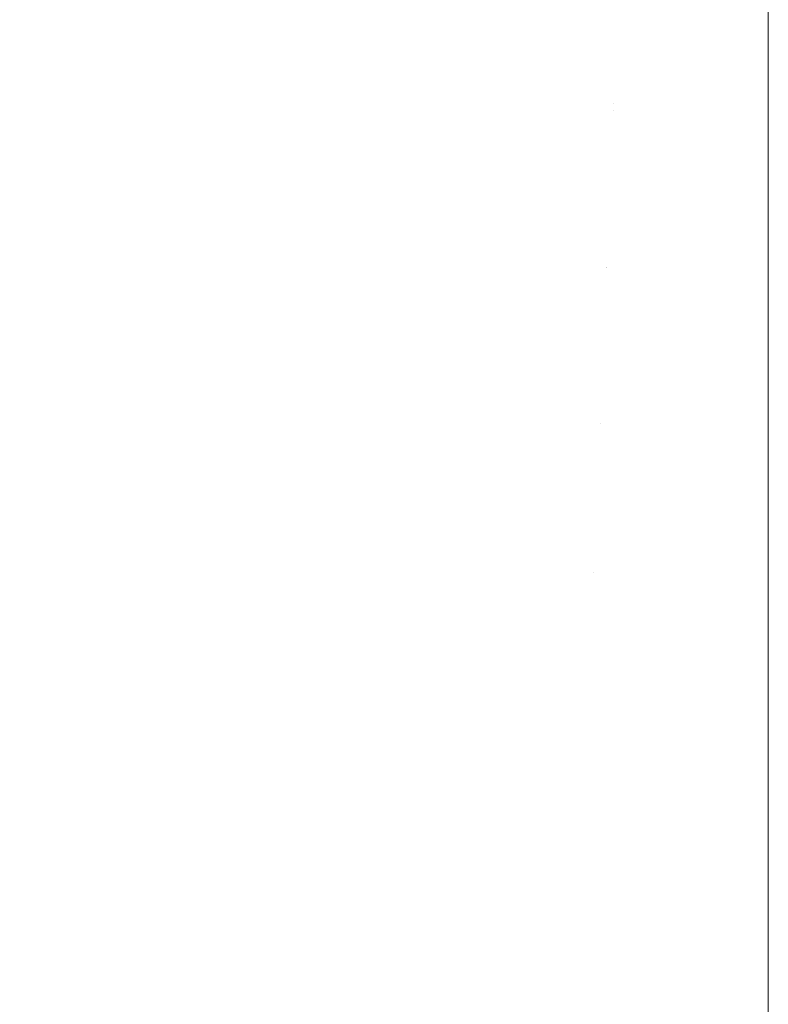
# Model space of a CAD drawing. Header units: centimetres. Extents: x -26.3 to 27.5, y 5.9 to 64.6.
# Tile 18 of 256: x -26.0005 to -25.9865, y 5.9157 to 5.9341. Entities that reach past the tile are written whole.
import ezdxf

# ---------------------------------------------------------------- set-up
doc = ezdxf.new("R2010")
doc.units = ezdxf.units.CM
doc.header["$LTSCALE"] = 2.54
doc.layers.add('Lucido design-1', color=7, linetype='Continuous')

# ---------------------------------------------------------------- blocks, each defined once
blk = doc.blocks.new('Gruppo-3-1')
at = {"color": 7, "linetype": 'Continuous', "lineweight": 9}
for points, invisible_edges in [([(-26.00015, 5.937048, -743.137842), (-26.002819, 5.937683, -743.137842), (-26.003617, 5.934617, -743.140641), (-26.000818, 5.933952, -743.140641)], 15), ([(-26.00015, 5.937048, -779.237842), (-26.002819, 5.937683, -779.237842), (-26.003617, 5.934617, -779.240641), (-26.000818, 5.933952, -779.240641)], 15), ([(-26.000844, 5.933831, -743.887573), (-26.003648, 5.934498, -743.887573), (-26.002881, 5.937444, -743.890276), (-26.000202, 5.936807, -743.890276)], 15), ([(-26.000844, 5.933831, -779.987573), (-26.003648, 5.934498, -779.987573), (-26.002881, 5.937444, -779.990276), (-26.000202, 5.936807, -779.990276)], 15), ([(-25.997457, 5.936527, -743.137842), (-26.00015, 5.937048, -743.137842), (-26.000818, 5.933952, -743.140641), (-25.997993, 5.933405, -743.140641)], 15), ([(-25.997457, 5.936527, -779.237842), (-26.00015, 5.937048, -779.237842), (-26.000818, 5.933952, -779.240641), (-25.997993, 5.933405, -779.240641)], 15), ([(-25.998013, 5.933283, -743.887573), (-26.000844, 5.933831, -743.887573), (-26.000202, 5.936807, -743.890276), (-25.997499, 5.936284, -743.890276)], 15), ([(-25.998013, 5.933283, -779.987573), (-26.000844, 5.933831, -779.987573), (-26.000202, 5.936807, -779.990276), (-25.997499, 5.936284, -779.990276)], 15), ([(-25.994745, 5.936121, -743.137842), (-25.997457, 5.936527, -743.137842), (-25.997993, 5.933405, -743.140641), (-25.995147, 5.932979, -743.140641)], 15), ([(-25.994745, 5.936121, -779.237842), (-25.997457, 5.936527, -779.237842), (-25.997993, 5.933405, -779.240641), (-25.995147, 5.932979, -779.240641)], 15), ([(-25.995163, 5.932857, -743.887573), (-25.998013, 5.933283, -743.887573), (-25.997499, 5.936284, -743.890276), (-25.994776, 5.935876, -743.890276)], 15), ([(-25.995163, 5.932857, -779.987573), (-25.998013, 5.933283, -779.987573), (-25.997499, 5.936284, -779.990276), (-25.994776, 5.935876, -779.990276)], 15), ([(-25.992017, 5.93583, -743.137842), (-25.994745, 5.936121, -743.137842), (-25.995147, 5.932979, -743.140641), (-25.992286, 5.932674, -743.140641)], 15), ([(-25.992017, 5.93583, -779.237842), (-25.994745, 5.936121, -779.237842), (-25.995147, 5.932979, -779.240641), (-25.992286, 5.932674, -779.240641)], 15), ([(-25.992296, 5.932551, -743.887573), (-25.995163, 5.932857, -743.887573), (-25.994776, 5.935876, -743.890276), (-25.992038, 5.935585, -743.890276)], 15), ([(-25.992296, 5.932551, -779.987573), (-25.995163, 5.932857, -779.987573), (-25.994776, 5.935876, -779.990276), (-25.992038, 5.935585, -779.990276)], 15), ([(-25.98928, 5.935656, -743.137842), (-25.992017, 5.93583, -743.137842), (-25.992286, 5.932674, -743.140641), (-25.989414, 5.932491, -743.140641)], 15), ([(-25.98928, 5.935656, -779.237842), (-25.992017, 5.93583, -779.237842), (-25.992286, 5.932674, -779.240641), (-25.989414, 5.932491, -779.240641)], 15), ([(-25.98928, 5.935656, -743.137842), (-25.989414, 5.932491, -743.140641), (-25.986537, 5.93243, -743.140641), (-25.986537, 5.934159, -743.139113)], 11), ([(-25.98928, 5.935656, -779.237842), (-25.989414, 5.932491, -779.240641), (-25.986537, 5.93243, -779.240641), (-25.986537, 5.934159, -779.239113)], 11), ([(-25.989419, 5.932368, -743.887573), (-25.992296, 5.932551, -743.887573), (-25.992038, 5.935585, -743.890276), (-25.98929, 5.93541, -743.890276)], 15), ([(-25.989419, 5.932368, -779.987573), (-25.992296, 5.932551, -779.987573), (-25.992038, 5.935585, -779.990276), (-25.98929, 5.93541, -779.990276)], 15), ([(-25.989419, 5.932368, -743.887573), (-25.98929, 5.93541, -743.890276), (-25.986537, 5.935351, -743.890276), (-25.986537, 5.932659, -743.887885)], 11), ([(-25.989419, 5.932368, -779.987573), (-25.98929, 5.93541, -779.990276), (-25.986537, 5.935351, -779.990276), (-25.986537, 5.932659, -779.987885)], 11), ([(27.113463, 5.935351, -743.890276), (27.113463, 5.932659, -743.887885), (-25.986537, 5.932659, -743.887885), (-25.986537, 5.935351, -743.890276)], 10), ([(27.113463, 5.935351, -779.990276), (27.113463, 5.932659, -779.987885), (-25.986537, 5.932659, -779.987885), (-25.986537, 5.935351, -779.990276)], 10), ([(27.113463, 5.93243, -743.140641), (27.113463, 5.934159, -743.139113), (-25.986537, 5.934159, -743.139113), (-25.986537, 5.93243, -743.140641)], 10), ([(27.113463, 5.93243, -779.240641), (27.113463, 5.934159, -779.239113), (-25.986537, 5.934159, -779.239113), (-25.986537, 5.93243, -779.240641)], 10), ([(-25.997993, 5.933405, -743.140641), (-26.000818, 5.933952, -743.140641), (-26.001459, 5.930977, -743.143568), (-25.998507, 5.930406, -743.143568)], 15), ([(-25.997993, 5.933405, -779.240641), (-26.000818, 5.933952, -779.240641), (-26.001459, 5.930977, -779.243568), (-25.998507, 5.930406, -779.243568)], 15), ([(-25.998509, 5.930391, -743.884745), (-26.001462, 5.930962, -743.884745), (-26.000844, 5.933831, -743.887573), (-25.998013, 5.933283, -743.887573)], 15), ([(-25.998509, 5.930391, -779.984745), (-26.001462, 5.930962, -779.984745), (-26.000844, 5.933831, -779.987573), (-25.998013, 5.933283, -779.987573)], 15), ([(-25.995147, 5.932979, -743.140641), (-25.997993, 5.933405, -743.140641), (-25.998507, 5.930406, -743.143568), (-25.995533, 5.929961, -743.143568)], 15), ([(-25.995147, 5.932979, -779.240641), (-25.997993, 5.933405, -779.240641), (-25.998507, 5.930406, -779.243568), (-25.995533, 5.929961, -779.243568)], 15), ([(-25.995535, 5.929946, -743.884745), (-25.998509, 5.930391, -743.884745), (-25.998013, 5.933283, -743.887573), (-25.995163, 5.932857, -743.887573)], 15), ([(-25.995535, 5.929946, -779.984745), (-25.998509, 5.930391, -779.984745), (-25.998013, 5.933283, -779.987573), (-25.995163, 5.932857, -779.987573)], 15), ([(-25.992545, 5.929627, -743.884745), (-25.995535, 5.929946, -743.884745), (-25.995163, 5.932857, -743.887573), (-25.992296, 5.932551, -743.887573)], 15), ([(-25.992545, 5.929627, -779.984745), (-25.995535, 5.929946, -779.984745), (-25.995163, 5.932857, -779.987573), (-25.992296, 5.932551, -779.987573)], 15), ([(-25.992286, 5.932674, -743.140641), (-25.995147, 5.932979, -743.140641), (-25.995533, 5.929961, -743.143568), (-25.992544, 5.929642, -743.143568)], 15), ([(-25.992286, 5.932674, -779.240641), (-25.995147, 5.932979, -779.240641), (-25.995533, 5.929961, -779.243568), (-25.992544, 5.929642, -779.243568)], 15), ([(-25.989414, 5.932491, -743.140641), (-25.992286, 5.932674, -743.140641), (-25.992544, 5.929642, -743.143568), (-25.989543, 5.929451, -743.143568)], 15), ([(-25.989414, 5.932491, -779.240641), (-25.992286, 5.932674, -779.240641), (-25.992544, 5.929642, -779.243568), (-25.989543, 5.929451, -779.243568)], 15), ([(-25.989544, 5.929436, -743.884745), (-25.992545, 5.929627, -743.884745), (-25.992296, 5.932551, -743.887573), (-25.989419, 5.932368, -743.887573)], 15), ([(-25.989544, 5.929436, -779.984745), (-25.992545, 5.929627, -779.984745), (-25.992296, 5.932551, -779.987573), (-25.989419, 5.932368, -779.987573)], 15), ([(-25.989414, 5.932491, -743.140641), (-25.989543, 5.929451, -743.143568), (-25.986537, 5.929387, -743.143568), (-25.986537, 5.931033, -743.141984)], 11), ([(-25.989414, 5.932491, -779.240641), (-25.989543, 5.929451, -779.243568), (-25.986537, 5.929387, -779.243568), (-25.986537, 5.931033, -779.241984)], 11), ([(-25.986537, 5.932659, -743.887885), (-25.986537, 5.932307, -743.887573), (-25.989419, 5.932368, -743.887573)], 10), ([(-25.986537, 5.932659, -779.987885), (-25.986537, 5.932307, -779.987573), (-25.989419, 5.932368, -779.987573)], 10), ([(-25.986537, 5.931033, -743.141984), (-25.986537, 5.93243, -743.140641), (-25.989414, 5.932491, -743.140641)], 10), ([(-25.986537, 5.931033, -779.241984), (-25.986537, 5.93243, -779.240641), (-25.989414, 5.932491, -779.240641)], 10), ([(-25.986537, 5.932307, -743.887573), (-25.986537, 5.932659, -743.887885), (27.113463, 5.932659, -743.887885), (27.113463, 5.932307, -743.887573)], 10), ([(-25.986537, 5.932307, -779.987573), (-25.986537, 5.932659, -779.987885), (27.113463, 5.932659, -779.987885), (27.113463, 5.932307, -779.987573)], 10), ([(-25.989544, 5.929436, -743.884745), (-25.989419, 5.932368, -743.887573), (-25.986537, 5.932307, -743.887573), (-25.986537, 5.929504, -743.884872)], 11), ([(-25.989544, 5.929436, -779.984745), (-25.989419, 5.932368, -779.987573), (-25.986537, 5.932307, -779.987573), (-25.986537, 5.929504, -779.984872)], 11), ([(-25.986537, 5.93243, -743.140641), (-25.986537, 5.931033, -743.141984), (27.113463, 5.931033, -743.141984), (27.113463, 5.93243, -743.140641)], 10), ([(-25.986537, 5.93243, -779.240641), (-25.986537, 5.931033, -779.241984), (27.113463, 5.931033, -779.241984), (27.113463, 5.93243, -779.240641)], 10), ([(27.113463, 5.932307, -743.887573), (27.113463, 5.929504, -743.884872), (-25.986537, 5.929504, -743.884872), (-25.986537, 5.932307, -743.887573)], 10), ([(27.113463, 5.932307, -779.987573), (27.113463, 5.929504, -779.984872), (-25.986537, 5.929504, -779.984872), (-25.986537, 5.932307, -779.987573)], 10), ([(27.113463, 5.929387, -743.143568), (27.113463, 5.931033, -743.141984), (-25.986537, 5.931033, -743.141984), (-25.986537, 5.929387, -743.143568)], 10), ([(27.113463, 5.929387, -779.243568), (27.113463, 5.931033, -779.241984), (-25.986537, 5.931033, -779.241984), (-25.986537, 5.929387, -779.243568)], 10), ([(-25.998507, 5.930406, -743.143568), (-26.001459, 5.930977, -743.143568), (-26.002073, 5.928128, -743.146617), (-25.998999, 5.927534, -743.146617)], 15), ([(-25.998507, 5.930406, -779.243568), (-26.001459, 5.930977, -779.243568), (-26.002073, 5.928128, -779.246617), (-25.998999, 5.927534, -779.246617)], 15), ([(-25.998986, 5.927612, -743.881797), (-26.002056, 5.928205, -743.881797), (-26.001462, 5.930962, -743.884745), (-25.998509, 5.930391, -743.884745)], 15), ([(-25.998986, 5.927612, -779.981797), (-26.002056, 5.928205, -779.981797), (-26.001462, 5.930962, -779.984745), (-25.998509, 5.930391, -779.984745)], 15), ([(-25.995533, 5.929961, -743.143568), (-25.998507, 5.930406, -743.143568), (-25.998999, 5.927534, -743.146617), (-25.995904, 5.92707, -743.146617)], 15), ([(-25.995533, 5.929961, -779.243568), (-25.998507, 5.930406, -779.243568), (-25.998999, 5.927534, -779.246617), (-25.995904, 5.92707, -779.246617)], 15), ([(-25.995894, 5.927149, -743.881797), (-25.998986, 5.927612, -743.881797), (-25.998509, 5.930391, -743.884745), (-25.995535, 5.929946, -743.884745)], 15), ([(-25.995894, 5.927149, -779.981797), (-25.998986, 5.927612, -779.981797), (-25.998509, 5.930391, -779.984745), (-25.995535, 5.929946, -779.984745)], 15), ([(-25.992544, 5.929642, -743.143568), (-25.995533, 5.929961, -743.143568), (-25.995904, 5.92707, -743.146617), (-25.992791, 5.926739, -743.146617)], 15), ([(-25.992544, 5.929642, -779.243568), (-25.995533, 5.929961, -779.243568), (-25.995904, 5.92707, -779.246617), (-25.992791, 5.926739, -779.246617)], 15), ([(-25.992784, 5.926818, -743.881797), (-25.995894, 5.927149, -743.881797), (-25.995535, 5.929946, -743.884745), (-25.992545, 5.929627, -743.884745)], 15), ([(-25.992784, 5.926818, -779.981797), (-25.995894, 5.927149, -779.981797), (-25.995535, 5.929946, -779.984745), (-25.992545, 5.929627, -779.984745)], 15), ([(-25.989543, 5.929451, -743.143568), (-25.992544, 5.929642, -743.143568), (-25.992791, 5.926739, -743.146617), (-25.989667, 5.92654, -743.146617)], 15), ([(-25.989543, 5.929451, -779.243568), (-25.992544, 5.929642, -779.243568), (-25.992791, 5.926739, -779.246617), (-25.989667, 5.92654, -779.246617)], 15), ([(-25.989664, 5.926619, -743.881797), (-25.992784, 5.926818, -743.881797), (-25.992545, 5.929627, -743.884745), (-25.989544, 5.929436, -743.884745)], 15), ([(-25.989664, 5.926619, -779.981797), (-25.992784, 5.926818, -779.981797), (-25.992545, 5.929627, -779.984745), (-25.989544, 5.929436, -779.984745)], 15), ([(-25.989543, 5.929451, -743.143568), (-25.989667, 5.92654, -743.146617), (-25.986537, 5.926473, -743.146617), (-25.986537, 5.928032, -743.144985)], 11), ([(-25.989543, 5.929451, -779.243568), (-25.989667, 5.92654, -779.246617), (-25.986537, 5.926473, -779.246617), (-25.986537, 5.928032, -779.244985)], 11), ([(-25.986537, 5.926552, -743.881797), (-25.989664, 5.926619, -743.881797), (-25.989544, 5.929436, -743.884745), (-25.986537, 5.929372, -743.884745)], 7), ([(-25.986537, 5.926552, -779.981797), (-25.989664, 5.926619, -779.981797), (-25.989544, 5.929436, -779.984745), (-25.986537, 5.929372, -779.984745)], 7), ([(-25.986537, 5.929504, -743.884872), (-25.986537, 5.929372, -743.884745), (-25.989544, 5.929436, -743.884745)], 10), ([(-25.986537, 5.929504, -779.984872), (-25.986537, 5.929372, -779.984745), (-25.989544, 5.929436, -779.984745)], 10), ([(-25.986537, 5.928032, -743.144985), (-25.986537, 5.929387, -743.143568), (-25.989543, 5.929451, -743.143568)], 10), ([(-25.986537, 5.928032, -779.244985), (-25.986537, 5.929387, -779.243568), (-25.989543, 5.929451, -779.243568)], 10), ([(-25.986537, 5.929372, -779.984745), (-25.986537, 5.929504, -779.984872), (27.113463, 5.929504, -779.984872), (27.113463, 5.929372, -779.984745)], 10), ([(-25.986537, 5.929387, -743.143568), (-25.986537, 5.928032, -743.144985), (27.113463, 5.928032, -743.144985), (27.113463, 5.929387, -743.143568)], 10), ([(-25.986537, 5.929387, -779.243568), (-25.986537, 5.928032, -779.244985), (27.113463, 5.928032, -779.244985), (27.113463, 5.929387, -779.243568)], 10), ([(-25.986537, 5.926552, -779.981797), (-25.986537, 5.929372, -779.984745), (27.113463, 5.929372, -779.984745), (27.113463, 5.926552, -779.981797)], 10), ([(-25.998999, 5.927534, -743.146617), (-26.002073, 5.928128, -743.146617), (-26.002658, 5.925411, -743.149783), (-25.999469, 5.924794, -743.149783)], 15), ([(-25.998999, 5.927534, -779.246617), (-26.002073, 5.928128, -779.246617), (-26.002658, 5.925411, -779.249783), (-25.999469, 5.924794, -779.249783)], 15), ([(-25.999442, 5.924951, -743.878734), (-26.002625, 5.925566, -743.878734), (-26.002056, 5.928205, -743.881797), (-25.998986, 5.927612, -743.881797)], 15), ([(-25.999442, 5.924951, -779.978734), (-26.002625, 5.925566, -779.978734), (-26.002056, 5.928205, -779.981797), (-25.998986, 5.927612, -779.981797)], 15), ([(27.113463, 5.926473, -743.146617), (27.113463, 5.928032, -743.144985), (-25.986537, 5.928032, -743.144985), (-25.986537, 5.926473, -743.146617)], 10), ([(27.113463, 5.926473, -779.246617), (27.113463, 5.928032, -779.244985), (-25.986537, 5.928032, -779.244985), (-25.986537, 5.926473, -779.246617)], 10), ([(-25.995904, 5.92707, -743.146617), (-25.998999, 5.927534, -743.146617), (-25.999469, 5.924794, -743.149783), (-25.996257, 5.924313, -743.149783)], 15), ([(-25.995904, 5.92707, -779.246617), (-25.998999, 5.927534, -779.246617), (-25.999469, 5.924794, -779.249783), (-25.996257, 5.924313, -779.249783)], 15), ([(-25.996236, 5.924471, -743.878734), (-25.999442, 5.924951, -743.878734), (-25.998986, 5.927612, -743.881797), (-25.995894, 5.927149, -743.881797)], 15), ([(-25.996236, 5.924471, -779.978734), (-25.999442, 5.924951, -779.978734), (-25.998986, 5.927612, -779.981797), (-25.995894, 5.927149, -779.981797)], 15), ([(-25.992791, 5.926739, -743.146617), (-25.995904, 5.92707, -743.146617), (-25.996257, 5.924313, -743.149783), (-25.993027, 5.923969, -743.149783)], 15), ([(-25.992791, 5.926739, -779.246617), (-25.995904, 5.92707, -779.246617), (-25.996257, 5.924313, -779.249783), (-25.993027, 5.923969, -779.249783)], 15), ([(-25.993013, 5.924128, -743.878734), (-25.996236, 5.924471, -743.878734), (-25.995894, 5.927149, -743.881797), (-25.992784, 5.926818, -743.881797)], 15), ([(-25.993013, 5.924128, -779.978734), (-25.996236, 5.924471, -779.978734), (-25.995894, 5.927149, -779.981797), (-25.992784, 5.926818, -779.981797)], 15), ([(-25.989778, 5.923921, -743.878734), (-25.993013, 5.924128, -743.878734), (-25.992784, 5.926818, -743.881797), (-25.989664, 5.926619, -743.881797)], 15), ([(-25.989778, 5.923921, -779.978734), (-25.993013, 5.924128, -779.978734), (-25.992784, 5.926818, -779.981797), (-25.989664, 5.926619, -779.981797)], 15), ([(-25.989667, 5.92654, -743.146617), (-25.992791, 5.926739, -743.146617), (-25.993027, 5.923969, -743.149783), (-25.989785, 5.923762, -743.149783)], 15), ([(-25.989667, 5.92654, -779.246617), (-25.992791, 5.926739, -779.246617), (-25.993027, 5.923969, -779.249783), (-25.989785, 5.923762, -779.249783)], 15), ([(-25.986537, 5.926486, -743.881722), (-25.986537, 5.923853, -743.878734), (-25.989778, 5.923921, -743.878734), (-25.989664, 5.926619, -743.881797)], 14), ([(-25.986537, 5.926486, -779.981722), (-25.986537, 5.923853, -779.978734), (-25.989778, 5.923921, -779.978734), (-25.989664, 5.926619, -779.981797)], 14), ([(-25.989664, 5.926619, -743.881797), (-25.986537, 5.926552, -743.881797), (-25.986537, 5.926486, -743.881722)], 9), ([(-25.989664, 5.926619, -779.981797), (-25.986537, 5.926552, -779.981797), (-25.986537, 5.926486, -779.981722)], 9), ([(-25.989667, 5.92654, -743.146617), (-25.989785, 5.923762, -743.149783), (-25.986537, 5.923693, -743.149783), (-25.986537, 5.925161, -743.148111)], 11), ([(-25.989667, 5.92654, -779.246617), (-25.989785, 5.923762, -779.249783), (-25.986537, 5.923693, -779.249783), (-25.986537, 5.925161, -779.248111)], 11), ([(-25.986537, 5.925161, -743.148111), (-25.986537, 5.926473, -743.146617), (-25.989667, 5.92654, -743.146617)], 10), ([(-25.986537, 5.925161, -779.248111), (-25.986537, 5.926473, -779.246617), (-25.989667, 5.92654, -779.246617)], 10), ([(27.113463, 5.926552, -779.981797), (27.113463, 5.926486, -779.981722), (-25.986537, 5.926486, -779.981722), (-25.986537, 5.926552, -779.981797)], 10), ([(-25.986537, 5.923853, -779.978734), (-25.986537, 5.926486, -779.981722), (27.113463, 5.926486, -779.981722), (27.113463, 5.923853, -779.978734)], 10), ([(-25.986537, 5.926473, -743.146617), (-25.986537, 5.925161, -743.148111), (27.113463, 5.925161, -743.148111), (27.113463, 5.926473, -743.146617)], 10), ([(-25.986537, 5.926473, -779.246617), (-25.986537, 5.925161, -779.248111), (27.113463, 5.925161, -779.248111), (27.113463, 5.926473, -779.246617)], 10), ([(-25.999877, 5.922413, -743.87556), (-26.003167, 5.92305, -743.87556), (-26.002625, 5.925566, -743.878734), (-25.999442, 5.924951, -743.878734)], 15), ([(-25.999877, 5.922413, -779.97556), (-26.003167, 5.92305, -779.97556), (-26.002625, 5.925566, -779.978734), (-25.999442, 5.924951, -779.978734)], 15), ([(-25.999469, 5.924794, -743.149783), (-26.002658, 5.925411, -743.149783), (-26.003215, 5.922829, -743.15306), (-25.999916, 5.922191, -743.15306)], 15), ([(-25.999469, 5.924794, -779.249783), (-26.002658, 5.925411, -779.249783), (-26.003215, 5.922829, -779.25306), (-25.999916, 5.922191, -779.25306)], 15), ([(27.113463, 5.923693, -743.149783), (27.113463, 5.925161, -743.148111), (-25.986537, 5.925161, -743.148111), (-25.986537, 5.923693, -743.149783)], 10), ([(27.113463, 5.923693, -779.249783), (27.113463, 5.925161, -779.248111), (-25.986537, 5.925161, -779.248111), (-25.986537, 5.923693, -779.249783)], 10), ([(-25.996257, 5.924313, -743.149783), (-25.999469, 5.924794, -743.149783), (-25.999916, 5.922191, -743.15306), (-25.996592, 5.921693, -743.15306)], 15), ([(-25.996257, 5.924313, -779.249783), (-25.999469, 5.924794, -779.249783), (-25.999916, 5.922191, -779.25306), (-25.996592, 5.921693, -779.25306)], 15), ([(-25.996563, 5.921917, -743.87556), (-25.999877, 5.922413, -743.87556), (-25.999442, 5.924951, -743.878734), (-25.996236, 5.924471, -743.878734)], 15), ([(-25.996563, 5.921917, -779.97556), (-25.999877, 5.922413, -779.97556), (-25.999442, 5.924951, -779.978734), (-25.996236, 5.924471, -779.978734)], 15), ([(-25.993231, 5.921562, -743.87556), (-25.996563, 5.921917, -743.87556), (-25.996236, 5.924471, -743.878734), (-25.993013, 5.924128, -743.878734)], 15), ([(-25.993231, 5.921562, -779.97556), (-25.996563, 5.921917, -779.97556), (-25.996236, 5.924471, -779.978734), (-25.993013, 5.924128, -779.978734)], 15), ([(-25.993027, 5.923969, -743.149783), (-25.996257, 5.924313, -743.149783), (-25.996592, 5.921693, -743.15306), (-25.993251, 5.921337, -743.15306)], 15), ([(-25.993027, 5.923969, -779.249783), (-25.996257, 5.924313, -779.249783), (-25.996592, 5.921693, -779.25306), (-25.993251, 5.921337, -779.25306)], 15), ([(-25.989887, 5.921349, -743.87556), (-25.993231, 5.921562, -743.87556), (-25.993013, 5.924128, -743.878734), (-25.989778, 5.923921, -743.878734)], 15), ([(-25.989887, 5.921349, -779.97556), (-25.993231, 5.921562, -779.97556), (-25.993013, 5.924128, -779.978734), (-25.989778, 5.923921, -779.978734)], 15), ([(-25.989785, 5.923762, -743.149783), (-25.993027, 5.923969, -743.149783), (-25.993251, 5.921337, -743.15306), (-25.989897, 5.921123, -743.15306)], 15), ([(-25.989785, 5.923762, -779.249783), (-25.993027, 5.923969, -779.249783), (-25.993251, 5.921337, -779.25306), (-25.989897, 5.921123, -779.25306)], 15), ([(-25.986537, 5.923613, -743.878438), (-25.986537, 5.921278, -743.87556), (-25.989887, 5.921349, -743.87556), (-25.989778, 5.923921, -743.878734)], 14), ([(-25.986537, 5.923613, -779.978438), (-25.986537, 5.921278, -779.97556), (-25.989887, 5.921349, -779.97556), (-25.989778, 5.923921, -779.978734)], 14), ([(-25.989778, 5.923921, -743.878734), (-25.986537, 5.923853, -743.878734), (-25.986537, 5.923613, -743.878438)], 9), ([(-25.989778, 5.923921, -779.978734), (-25.986537, 5.923853, -779.978734), (-25.986537, 5.923613, -779.978438)], 9), ([(-25.989785, 5.923762, -743.149783), (-25.989897, 5.921123, -743.15306), (-25.986537, 5.921052, -743.15306), (-25.986537, 5.922426, -743.151356)], 11), ([(-25.989785, 5.923762, -779.249783), (-25.989897, 5.921123, -779.25306), (-25.986537, 5.921052, -779.25306), (-25.986537, 5.922426, -779.251356)], 11), ([(-25.986537, 5.922426, -743.151356), (-25.986537, 5.923693, -743.149783), (-25.989785, 5.923762, -743.149783)], 10), ([(-25.986537, 5.922426, -779.251356), (-25.986537, 5.923693, -779.249783), (-25.989785, 5.923762, -779.249783)], 10), ([(27.113463, 5.923853, -779.978734), (27.113463, 5.923613, -779.978438), (-25.986537, 5.923613, -779.978438), (-25.986537, 5.923853, -779.978734)], 10), ([(-25.986537, 5.923693, -743.149783), (-25.986537, 5.922426, -743.151356), (27.113463, 5.922426, -743.151356), (27.113463, 5.923693, -743.149783)], 10), ([(-25.986537, 5.923693, -779.249783), (-25.986537, 5.922426, -779.251356), (27.113463, 5.922426, -779.251356), (27.113463, 5.923693, -779.249783)], 10), ([(-25.986537, 5.921278, -779.97556), (-25.986537, 5.923613, -779.978438), (27.113463, 5.923613, -779.978438), (27.113463, 5.921278, -779.97556)], 10), ([(-26.000291, 5.920004, -743.87228), (-26.003682, 5.92066, -743.87228), (-26.003167, 5.92305, -743.87556), (-25.999877, 5.922413, -743.87556)], 15), ([(-26.000291, 5.920004, -779.97228), (-26.003682, 5.92066, -779.97228), (-26.003167, 5.92305, -779.97556), (-25.999877, 5.922413, -779.97556)], 15), ([(-25.999916, 5.922191, -743.15306), (-26.003215, 5.922829, -743.15306), (-26.003741, 5.920386, -743.156442), (-26.000338, 5.919728, -743.156442)], 15), ([(-25.999916, 5.922191, -779.25306), (-26.003215, 5.922829, -779.25306), (-26.003741, 5.920386, -779.256442), (-26.000338, 5.919728, -779.256442)], 15), ([(-25.996874, 5.919492, -743.87228), (-26.000291, 5.920004, -743.87228), (-25.999877, 5.922413, -743.87556), (-25.996563, 5.921917, -743.87556)], 15), ([(-25.996874, 5.919492, -779.97228), (-26.000291, 5.920004, -779.97228), (-25.999877, 5.922413, -779.97556), (-25.996563, 5.921917, -779.97556)], 15), ([(27.113463, 5.921052, -743.15306), (27.113463, 5.922426, -743.151356), (-25.986537, 5.922426, -743.151356), (-25.986537, 5.921052, -743.15306)], 10), ([(27.113463, 5.921052, -779.25306), (27.113463, 5.922426, -779.251356), (-25.986537, 5.922426, -779.251356), (-25.986537, 5.921052, -779.25306)], 10), ([(-25.996592, 5.921693, -743.15306), (-25.999916, 5.922191, -743.15306), (-26.000338, 5.919728, -743.156442), (-25.99691, 5.919215, -743.156442)], 15), ([(-25.996592, 5.921693, -779.25306), (-25.999916, 5.922191, -779.25306), (-26.000338, 5.919728, -779.256442), (-25.99691, 5.919215, -779.256442)], 15), ([(-25.993439, 5.919126, -743.87228), (-25.996874, 5.919492, -743.87228), (-25.996563, 5.921917, -743.87556), (-25.993231, 5.921562, -743.87556)], 15), ([(-25.993439, 5.919126, -779.97228), (-25.996874, 5.919492, -779.97228), (-25.996563, 5.921917, -779.97556), (-25.993231, 5.921562, -779.97556)], 15), ([(-25.993251, 5.921337, -743.15306), (-25.996592, 5.921693, -743.15306), (-25.99691, 5.919215, -743.156442), (-25.993463, 5.918847, -743.156442)], 15), ([(-25.993251, 5.921337, -779.25306), (-25.996592, 5.921693, -779.25306), (-25.99691, 5.919215, -779.256442), (-25.993463, 5.918847, -779.256442)], 15), ([(-25.989991, 5.918906, -743.87228), (-25.993439, 5.919126, -743.87228), (-25.993231, 5.921562, -743.87556), (-25.989887, 5.921349, -743.87556)], 15), ([(-25.989991, 5.918906, -779.97228), (-25.993439, 5.919126, -779.97228), (-25.993231, 5.921562, -779.97556), (-25.989887, 5.921349, -779.97556)], 15), ([(-25.989897, 5.921123, -743.15306), (-25.993251, 5.921337, -743.15306), (-25.993463, 5.918847, -743.156442), (-25.990003, 5.918627, -743.156442)], 15), ([(-25.989897, 5.921123, -779.25306), (-25.993251, 5.921337, -779.25306), (-25.993463, 5.918847, -779.256442), (-25.990003, 5.918627, -779.256442)], 15), ([(-25.986537, 5.920886, -743.875033), (-25.986537, 5.918833, -743.87228), (-25.989991, 5.918906, -743.87228), (-25.989887, 5.921349, -743.87556)], 14), ([(-25.986537, 5.920886, -779.975033), (-25.986537, 5.918833, -779.97228), (-25.989991, 5.918906, -779.97228), (-25.989887, 5.921349, -779.97556)], 14), ([(-25.989887, 5.921349, -743.87556), (-25.986537, 5.921278, -743.87556), (-25.986537, 5.920886, -743.875033)], 9), ([(-25.989887, 5.921349, -779.97556), (-25.986537, 5.921278, -779.97556), (-25.986537, 5.920886, -779.975033)], 9), ([(-25.986537, 5.91983, -743.154714), (-25.986537, 5.921052, -743.15306), (-25.989897, 5.921123, -743.15306), (-25.990003, 5.918627, -743.156442)], 14), ([(-25.986537, 5.91983, -779.254714), (-25.986537, 5.921052, -779.25306), (-25.989897, 5.921123, -779.25306), (-25.990003, 5.918627, -779.256442)], 14), ([(27.113463, 5.921278, -779.97556), (27.113463, 5.920886, -779.975033), (-25.986537, 5.920886, -779.975033), (-25.986537, 5.921278, -779.97556)], 10), ([(-25.986537, 5.918833, -779.97228), (-25.986537, 5.920886, -779.975033), (27.113463, 5.920886, -779.975033), (27.113463, 5.918833, -779.97228)], 10), ([(-26.000681, 5.917726, -743.8689), (-26.004169, 5.918401, -743.8689), (-26.003682, 5.92066, -743.87228), (-26.000291, 5.920004, -743.87228)], 15), ([(-26.000681, 5.917726, -779.9689), (-26.004169, 5.918401, -779.9689), (-26.003682, 5.92066, -779.97228), (-26.000291, 5.920004, -779.97228)], 15), ([(-26.000338, 5.919728, -743.156442), (-26.003741, 5.920386, -743.156442), (-26.004237, 5.918087, -743.159922), (-26.000735, 5.91741, -743.159922)], 15), ([(-26.000338, 5.919728, -779.256442), (-26.003741, 5.920386, -779.256442), (-26.004237, 5.918087, -779.259922), (-26.000735, 5.91741, -779.259922)], 15), ([(-25.997167, 5.9172, -743.8689), (-26.000681, 5.917726, -743.8689), (-26.000291, 5.920004, -743.87228), (-25.996874, 5.919492, -743.87228)], 15), ([(-25.997167, 5.9172, -779.9689), (-26.000681, 5.917726, -779.9689), (-26.000291, 5.920004, -779.97228), (-25.996874, 5.919492, -779.97228)], 15), ([(-25.99691, 5.919215, -743.156442), (-26.000338, 5.919728, -743.156442), (-26.000735, 5.91741, -743.159922), (-25.997208, 5.916882, -743.159922)], 15), ([(-25.99691, 5.919215, -779.256442), (-26.000338, 5.919728, -779.256442), (-26.000735, 5.91741, -779.259922), (-25.997208, 5.916882, -779.259922)], 15), ([(-25.990003, 5.918627, -743.156442), (-25.986537, 5.918553, -743.156442), (-25.986537, 5.91983, -743.154714)], 9), ([(-25.990003, 5.918627, -779.256442), (-25.986537, 5.918553, -779.256442), (-25.986537, 5.91983, -779.254714)], 9), ([(-25.993635, 5.916824, -743.8689), (-25.997167, 5.9172, -743.8689), (-25.996874, 5.919492, -743.87228), (-25.993439, 5.919126, -743.87228)], 15), ([(-25.993635, 5.916824, -779.9689), (-25.997167, 5.9172, -779.9689), (-25.996874, 5.919492, -779.97228), (-25.993439, 5.919126, -779.97228)], 15), ([(-25.993463, 5.918847, -743.156442), (-25.99691, 5.919215, -743.156442), (-25.997208, 5.916882, -743.159922), (-25.993662, 5.916504, -743.159922)], 15), ([(-25.993463, 5.918847, -779.256442), (-25.99691, 5.919215, -779.256442), (-25.997208, 5.916882, -779.259922), (-25.993662, 5.916504, -779.259922)], 15), ([(-25.990089, 5.916598, -743.8689), (-25.993635, 5.916824, -743.8689), (-25.993439, 5.919126, -743.87228), (-25.989991, 5.918906, -743.87228)], 15), ([(-25.990089, 5.916598, -779.9689), (-25.993635, 5.916824, -779.9689), (-25.993439, 5.919126, -779.97228), (-25.989991, 5.918906, -779.97228)], 15), ([(-25.990003, 5.918627, -743.156442), (-25.993463, 5.918847, -743.156442), (-25.993662, 5.916504, -743.159922), (-25.990103, 5.916277, -743.159922)], 15), ([(-25.990003, 5.918627, -779.256442), (-25.993463, 5.918847, -779.256442), (-25.993662, 5.916504, -779.259922), (-25.990103, 5.916277, -779.259922)], 15), ([(-25.986537, 5.918309, -743.871513), (-25.986537, 5.916522, -743.8689), (-25.990089, 5.916598, -743.8689), (-25.989991, 5.918906, -743.87228)], 14), ([(-25.986537, 5.918309, -779.971513), (-25.986537, 5.916522, -779.9689), (-25.990089, 5.916598, -779.9689), (-25.989991, 5.918906, -779.97228)], 14), ([(-25.989991, 5.918906, -743.87228), (-25.986537, 5.918833, -743.87228), (-25.986537, 5.918309, -743.871513)], 9), ([(-25.989991, 5.918906, -779.97228), (-25.986537, 5.918833, -779.97228), (-25.986537, 5.918309, -779.971513)], 9), ([(27.113463, 5.918833, -779.97228), (27.113463, 5.918309, -779.971513), (-25.986537, 5.918309, -779.971513), (-25.986537, 5.918833, -779.97228)], 10), ([(-25.986537, 5.917379, -743.158179), (-25.986537, 5.918553, -743.156442), (-25.990003, 5.918627, -743.156442), (-25.990103, 5.916277, -743.159922)], 14), ([(-25.986537, 5.917379, -779.258179), (-25.986537, 5.918553, -779.256442), (-25.990003, 5.918627, -779.256442), (-25.990103, 5.916277, -779.259922)], 14), ([(-25.986537, 5.916522, -779.9689), (-25.986537, 5.918309, -779.971513), (27.113463, 5.918309, -779.971513), (27.113463, 5.916522, -779.9689)], 10), ([(-25.997443, 5.915045, -743.865425), (-26.001048, 5.915585, -743.865425), (-26.000681, 5.917726, -743.8689), (-25.997167, 5.9172, -743.8689)], 15), ([(-25.997443, 5.915045, -779.965425), (-26.001048, 5.915585, -779.965425), (-26.000681, 5.917726, -779.9689), (-25.997167, 5.9172, -779.9689)], 15), ([(-25.997208, 5.916882, -743.159922), (-26.000735, 5.91741, -743.159922), (-26.001107, 5.91524, -743.163494), (-25.997488, 5.914698, -743.163494)], 15), ([(-25.997208, 5.916882, -779.259922), (-26.000735, 5.91741, -779.259922), (-26.001107, 5.91524, -779.263494), (-25.997488, 5.914698, -779.263494)], 15), ([(-25.990103, 5.916277, -743.159922), (-25.986537, 5.916201, -743.159922), (-25.986537, 5.917379, -743.158179)], 9), ([(-25.990103, 5.916277, -779.259922), (-25.986537, 5.916201, -779.259922), (-25.986537, 5.917379, -779.258179)], 9), ([(-25.993819, 5.914659, -743.865425), (-25.997443, 5.915045, -743.865425), (-25.997167, 5.9172, -743.8689), (-25.993635, 5.916824, -743.8689)], 15), ([(-25.993819, 5.914659, -779.965425), (-25.997443, 5.915045, -779.965425), (-25.997167, 5.9172, -779.9689), (-25.993635, 5.916824, -779.9689)], 15), ([(-25.993662, 5.916504, -743.159922), (-25.997208, 5.916882, -743.159922), (-25.997488, 5.914698, -743.163494), (-25.993849, 5.91431, -743.163494)], 15), ([(-25.993662, 5.916504, -779.259922), (-25.997208, 5.916882, -779.259922), (-25.997488, 5.914698, -779.263494), (-25.993849, 5.91431, -779.263494)], 15), ([(-25.990181, 5.914427, -743.865425), (-25.993819, 5.914659, -743.865425), (-25.993635, 5.916824, -743.8689), (-25.990089, 5.916598, -743.8689)], 15), ([(-25.990181, 5.914427, -779.965425), (-25.993819, 5.914659, -779.965425), (-25.993635, 5.916824, -779.9689), (-25.990089, 5.916598, -779.9689)], 15), ([(-25.986537, 5.915888, -743.867885), (-25.986537, 5.91435, -743.865425), (-25.990181, 5.914427, -743.865425), (-25.990089, 5.916598, -743.8689)], 14), ([(-25.986537, 5.915888, -779.967885), (-25.986537, 5.91435, -779.965425), (-25.990181, 5.914427, -779.965425), (-25.990089, 5.916598, -779.9689)], 14), ([(-25.990089, 5.916598, -743.8689), (-25.986537, 5.916522, -743.8689), (-25.986537, 5.915888, -743.867885)], 9), ([(-25.990089, 5.916598, -779.9689), (-25.986537, 5.916522, -779.9689), (-25.986537, 5.915888, -779.967885)], 9), ([(-25.990103, 5.916277, -743.159922), (-25.993662, 5.916504, -743.159922), (-25.993849, 5.91431, -743.163494), (-25.990196, 5.914077, -743.163494)], 15), ([(-25.990103, 5.916277, -779.259922), (-25.993662, 5.916504, -779.259922), (-25.993849, 5.91431, -779.263494), (-25.990196, 5.914077, -779.263494)], 15), ([(27.113463, 5.916522, -779.9689), (27.113463, 5.915888, -779.967885), (-25.986537, 5.915888, -779.967885), (-25.986537, 5.916522, -779.9689)], 10), ([(-25.986537, 5.915078, -743.161745), (-25.986537, 5.916201, -743.159922), (-25.990103, 5.916277, -743.159922), (-25.990196, 5.914077, -743.163494)], 14), ([(-25.986537, 5.915078, -779.261745), (-25.986537, 5.916201, -779.259922), (-25.990103, 5.916277, -779.259922), (-25.990196, 5.914077, -779.263494)], 14), ([(-25.986537, 5.91435, -779.965425), (-25.986537, 5.915888, -779.967885), (27.113463, 5.915888, -779.967885), (27.113463, 5.91435, -779.965425)], 10)]:
    blk.add_3dface(points, dxfattribs=dict(at, invisible_edges=invisible_edges))
blk = doc.blocks.new('Gruppo-4-1')
at = {"color": 7}
blk.add_blockref('Gruppo-3-1', (0, 0), dxfattribs=at)

msp = doc.modelspace()

# ---------------------------------------------------------------- block references
at = {"layer": 'Lucido design-1', "color": 7}
msp.add_blockref('Gruppo-4-1', (0, 0), dxfattribs=at)

doc.saveas('drawing.dxf')
